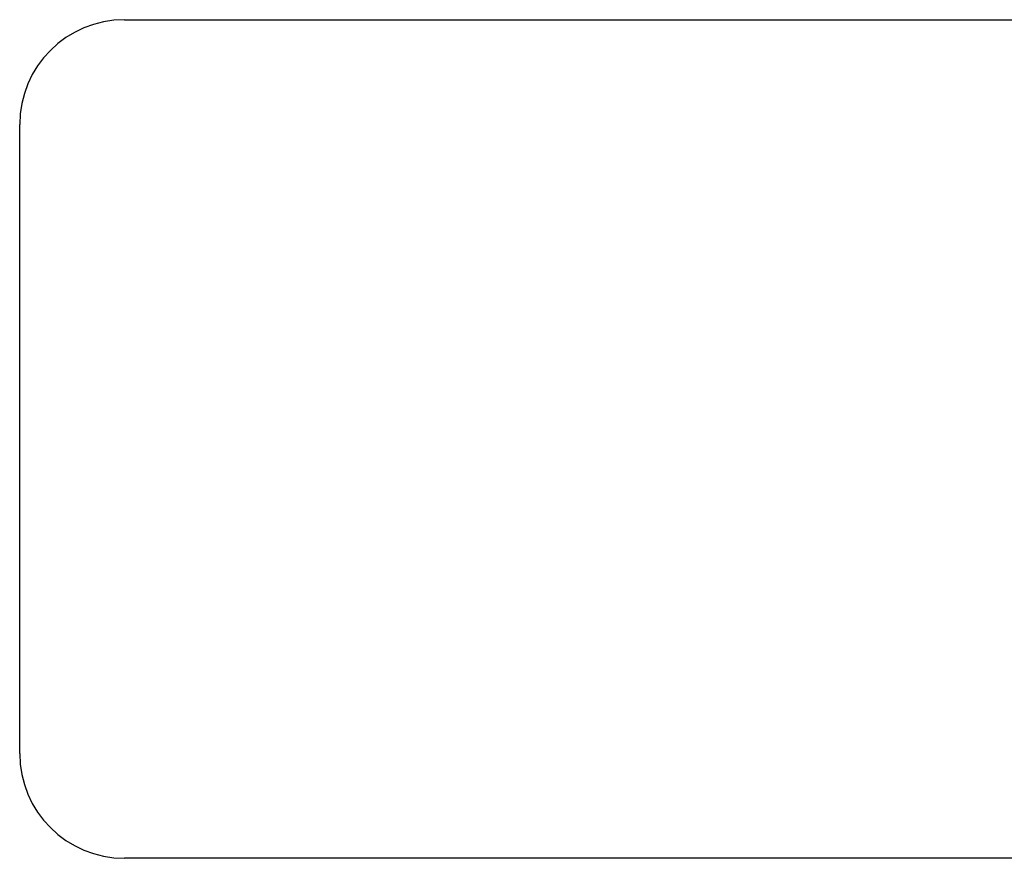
# Model space of a CAD drawing. Header units: inches. Extents: x 20 to 506, y 54 to 236.
# Tile 107 of 245: x 207.65 to 210, y 152.33 to 154.33. Entities that reach past the tile are written whole.
import ezdxf

# ---------------------------------------------------------------- set-up
doc = ezdxf.new("R2010")
doc.units = ezdxf.units.IN
doc.header["$MEASUREMENT"] = 0
doc.layers.add('Visible Edges(ANSI)', color=7, linetype='Continuous', lineweight=25)

msp = doc.modelspace()

# ---------------------------------------------------------------- linework, layer by layer
at = {"layer": 'Visible Edges(ANSI)'}
for p, q in [((207.9019, 154.3322), (210.9019, 154.3322)), ((207.6519, 152.5822), (207.6519, 154.0822)), ((210.9019, 152.3322), (207.9019, 152.3322))]:
    msp.add_line(p, q, dxfattribs=at)
for centre, start, end in [((207.9019, 154.0822), 90, 180), ((207.9019, 152.5822), 180, 270)]:
    msp.add_arc(centre, 0.25, start, end, dxfattribs=at)

doc.saveas('drawing.dxf')
